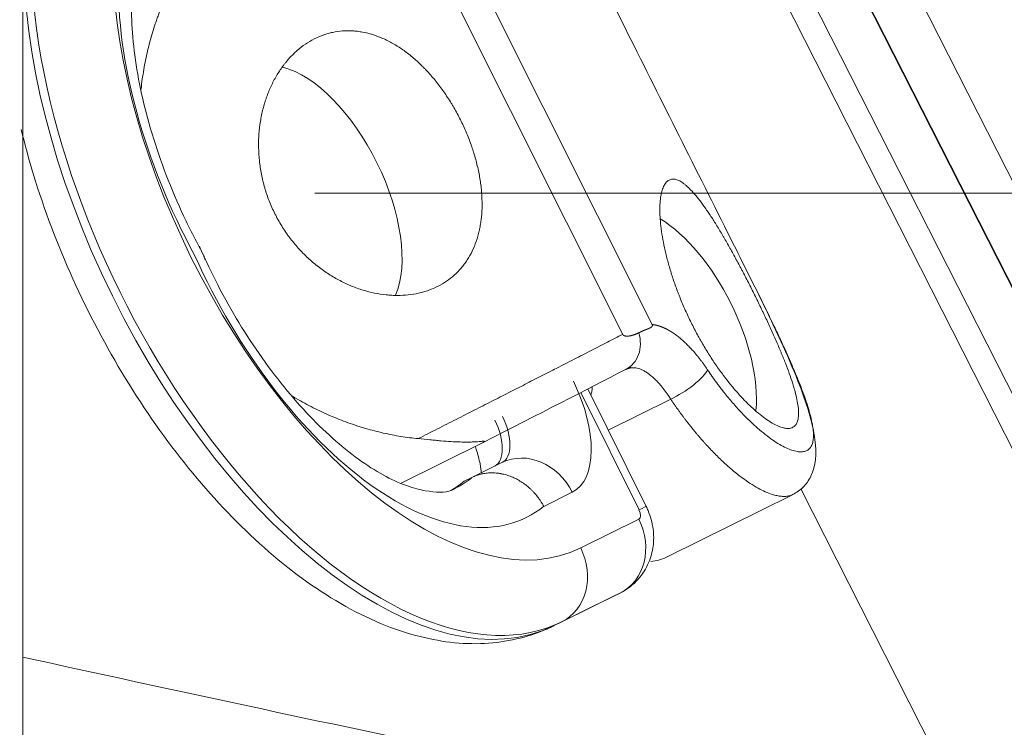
# Model space of a CAD drawing. Header units: millimetres. Extents: x 0 to 594, y 0 to 420.
# Tile 46 of 256: x 141.35 to 144.33, y 293.51 to 295.65. Entities that reach past the tile are written whole.
import ezdxf

# ---------------------------------------------------------------- set-up
doc = ezdxf.new("R2010")
doc.units = ezdxf.units.MM
doc.layers.add('1', color=7, linetype='Continuous', true_color=0xffffff)
doc.styles.add('Arial Unicode MS', font='txt')
doc.dimstyles.get("Standard").update_dxf_attribs({"dimtxt": 0.18, "dimasz": 0.18, "dimexe": 0.18, "dimexo": 0.0625, "dimgap": 0.09, "dimtad": 0, "dimtih": 1, "dimtoh": 1, "dimdec": 4, "dimzin": 0, "dimdsep": 46, "dimtxsty": 'Standard', "dimcen": 0.09, "dimadec": 0, "dimazin": 0, "dimtfac": 1, "dimtdec": 4, "dimtofl": 0, "dimtmove": 0, "dimatfit": 3, "dimfxl": 0, "dimtolj": 1, "dimtzin": 0, "dimarcsym": 0})

# ---------------------------------------------------------------- blocks, each defined once
blk = doc.blocks.new('_U7')
at = {"layer": '1', "color": 18, "lineweight": 13}
for p, q in [((142.2461, 334.5207), (158.2372, 334.5207)), ((156.2372, 334.5207), (156.2372, 246.0979)), ((142.2461, 295.1279), (158.2372, 295.1279)), ((156.2372, 246.0979), (161.2372, 246.0979))]:
    blk.add_line(p, q, dxfattribs=at)
at = {"layer": '1', "color": 18}
for points in [[(156.2372, 334.5207), (157.175, 331.0207), (155.2994, 331.0207)], [(156.2372, 295.1279), (155.2994, 298.6279), (157.175, 298.6279)]]:
    blk.add_solid(points, dxfattribs=at)
at = {"layer": '1', "color": 18, "linetype": 'Continuous', "lineweight": 13, "char_height": 2.5, "attachment_point": 7, "line_spacing_factor": 1.047437, "style": 'Arial Unicode MS'}
for s, insert in [('\\fArial Unicode MS|b0|i0;\\W1.0000;0.8', (162.8697, 244.2152)), ('\\fArial Unicode MS|b0|i0;\\W1.0000;CTRS', (169.9747, 244.2152)), ('\\fArial Unicode MS|b0|i0;\\W1.0000;FWD LIFTING POINTS ', (162.8697, 239.1709))]:
    blk.add_mtext(s, dxfattribs=dict(at, insert=insert))

msp = doc.modelspace()

# ---------------------------------------------------------------- linework, layer by layer
at = {"layer": '1', "color": 155, "linetype": 'Continuous', "lineweight": 18}
for p, q in [((141.3615, 309.9743), (141.3615, 291.6546)), ((143.2679, 294.7296), (142.5381, 296.186)), ((142.4617, 296.1303), (143.1785, 294.6999)), ((143.2496, 294.1788), (143.0732, 294.5348)), ((142.7556, 294.3725), (142.5076, 294.2495)), ((142.7219, 294.2664), (142.813, 294.3114)), ((142.7219, 294.2664), (142.6987, 294.255)), ((143.3148, 294.0268), (143.6923, 294.2142)), ((143.1472, 293.9048), (143.1704, 293.9163)), ((142.9708, 293.8177), (143.1471, 293.9048))]:
    msp.add_line(p, q, dxfattribs=at)
at = {"layer": '1', "color": 155, "linetype": 'Continuous', "lineweight": 13}
for p, q in [((141.8208, 299.3511), (144.8426, 293.3997)), ((142.2549, 299.3075), (144.9591, 293.9816)), ((142.1252, 299.2383), (144.8293, 293.9124)), ((144.8306, 293.9138), (142.1264, 299.2397)), ((144.7009, 293.8446), (141.9967, 299.1705)), ((143.2279, 294.1681), (143.0516, 294.5238)), ((143.3239, 294.5039), (143.135, 294.4101)), ((143.0258, 294.2217), (142.9395, 294.179)), ((144.2869, 293.111), (143.7177, 294.232)), ((143.0513, 294.053), (143.2276, 294.1401)), ((143.1703, 293.9163), (142.9939, 293.8292)), ((143.1703, 293.9163), (143.1471, 293.9048)), ((142.9939, 293.8292), (142.9708, 293.8177))]:
    msp.add_line(p, q, dxfattribs=at)
for centre, major_axis, ratio, start_param, end_param in [((142.3103, 295.1505), (-0.6612, 1.3325), 0.507538, 6.282168, 9.42376), ((142.3334, 295.162), (0.6612, -1.3325), 0.507538, 3.140575, 6.282168), ((142.4685, 295.229), (-0.5834, 1.1757), 0.507538, 6.282168, 9.42376), ((142.338, 295.2506), (0.4801, -0.9675), 0.507538, 3.025211, 4.782779), ((142.4065, 295.1125), (0.4801, -0.9675), 0.507538, 4.639964, 6.397532), ((143.1426, 294.6828), (-0.0458, 0.0889), 0.865516, 3.128331, 4.51763), ((143.3536, 294.5516), (-0.0833, -0.0553), 0.271911, 1.034748, 2.712125), ((142.8926, 294.4905), (0.1333, -0.2687), 0.507538, 6.282168, 7.852964), ((142.7575, 294.4234), (-0.0556, 0.112), 0.507538, 3.140575, 4.711371), ((142.7343, 294.4119), (0.0556, -0.112), 0.507538, 0.027797, 1.569779), ((142.8907, 294.1546), (0.0775, -0.1569), 0.861629, 1.572524, 3.14332), ((142.2482, 295.034), (0.4023, -0.8108), 0.507538, 0.016536, 0.12502), ((143.0928, 294.1011), (0.1568, 0.0777), 0.000877, 0.000249, 0.532325), ((143.2165, 294.1625), (-0.0111, 0.0224), 0.507538, 3.140575, 4.711371), ((143.0926, 294.0731), (0.0775, -0.1569), 0.861629, 0.001728, 1.572524), ((142.9162, 293.986), (-0.0775, 0.1569), 0.861629, 3.14332, 4.714117)]:
    msp.add_ellipse(centre, major_axis=major_axis, ratio=ratio, start_param=start_param, end_param=end_param, dxfattribs=at)
at = {"layer": '1', "color": 155, "linetype": 'Continuous', "lineweight": 18}
for centre, major_axis, ratio, start_param, end_param in [((142.2461, 295.1279), (0.1862, -0.3751), 0.5, 0.398749, 2.735309), ((143.3192, 294.6998), (0.1862, -0.3751), 0.5, 0.688315, 2.462677), ((142.2714, 295.0454), (-0.4023, 0.8108), 0.507538, 3.141561, 3.266612), ((143.0477, 294.565), (0.2671, -0.5382), 0.5, 6.106109, 6.283212)]:
    msp.add_ellipse(centre, major_axis=major_axis, ratio=ratio, start_param=start_param, end_param=end_param, dxfattribs=at)
for points, degree, knots in [([(144.0646, 290.5914), (144.0019, 290.6057), (141.801, 291.1109), (137.5184, 292.2723), (131.2415, 294.1126), (126.2194, 295.7986), (123.2956, 296.8766), (122.409, 297.2118)], 3, [0, 0, 0, 0, 0.008489, 0.298063, 0.586595, 0.874228, 1, 1, 1, 1]), ([(141.9124, 294.9345), (141.8896, 294.9754), (141.8277, 295.0964), (141.7463, 295.3079), (141.6936, 295.5487), (141.6865, 295.7555), (141.7204, 295.9055), (141.765, 295.9734), (141.7924, 295.9888), (141.8038, 295.9903)], 3, [0, 0, 0, 0, 0.086101, 0.252601, 0.41825, 0.580932, 0.739436, 0.896494, 1, 1, 1, 1]), ([(141.7199, 295.4423), (141.72, 295.4427), (141.72, 295.443), (141.7222, 295.4631), (141.7249, 295.4825), (141.7316, 295.5208), (141.7354, 295.5397), (141.7442, 295.577), (141.7492, 295.5954), (141.7574, 295.6226), (141.7616, 295.6362), (141.7662, 295.6495), (141.7693, 295.6584), (141.7709, 295.6628), (141.779, 295.6848), (141.7859, 295.7019), (141.8007, 295.7355), (141.8163, 295.7682), (141.8336, 295.7993), (141.8426, 295.8144)], 3, [0, 0, 0, 0, 0.0026, 0.0026, 0.145086, 0.145086, 0.287572, 0.287572, 0.430057, 0.430057, 0.5013, 0.536922, 0.536922, 0.572543, 0.572543, 0.715029, 0.715029, 0.857514, 1, 1, 1, 1]), ([(142.6195, 294.8458), (142.6285, 294.8503), (142.6371, 294.8554), (142.6535, 294.8666), (142.6612, 294.8727), (142.6759, 294.8859), (142.6829, 294.8931), (142.6927, 294.9045), (142.6958, 294.9085), (142.7004, 294.9146), (142.7019, 294.9167), (142.7048, 294.9209), (142.7062, 294.923), (142.7132, 294.9337), (142.7233, 294.9517), (142.7314, 294.9712), (142.7384, 294.9916), (142.7415, 295.0022), (142.7443, 295.0146), (142.7446, 295.016), (142.7452, 295.0188), (142.746, 295.0229), (142.7479, 295.0328), (142.7491, 295.0413), (142.7512, 295.0586), (142.7521, 295.0704), (142.7528, 295.0944), (142.7526, 295.1067), (142.7516, 295.1254), (142.7511, 295.1317), (142.7498, 295.1445), (142.7491, 295.1509), (142.7465, 295.1701), (142.742, 295.1958), (142.7356, 295.2217), (142.7301, 295.2411), (142.7282, 295.2476), (142.7251, 295.2574), (142.724, 295.2607), (142.7218, 295.2672), (142.7207, 295.2705), (142.7149, 295.2867), (142.7099, 295.2996), (142.6991, 295.325), (142.6933, 295.3375), (142.6809, 295.3622), (142.6743, 295.3744), (142.6656, 295.3895), (142.6638, 295.3925), (142.6602, 295.3984), (142.6548, 295.4073), (142.6492, 295.416), (142.6378, 295.4331), (142.6221, 295.4551), (142.6052, 295.4757), (142.5922, 295.4906), (142.5877, 295.4954), (142.581, 295.5026), (142.5787, 295.5049), (142.5742, 295.5096), (142.5719, 295.5119), (142.5604, 295.5231), (142.551, 295.5316), (142.5321, 295.5475), (142.5224, 295.5549), (142.5077, 295.5652), (142.5027, 295.5685), (142.4953, 295.5733), (142.4928, 295.5748), (142.4877, 295.5778), (142.4852, 295.5793), (142.4725, 295.5865), (142.4624, 295.5916), (142.442, 295.6006), (142.4216, 295.6082), (142.4012, 295.6133), (142.3883, 295.6157), (142.3857, 295.6161), (142.3806, 295.6169), (142.378, 295.6173), (142.3703, 295.6182), (142.3652, 295.6186), (142.35, 295.6195), (142.34, 295.6194), (142.3202, 295.6179), (142.3104, 295.6165), (142.2958, 295.6135), (142.291, 295.6123), (142.2838, 295.6102), (142.2814, 295.6095), (142.2767, 295.608), (142.2743, 295.6072), (142.2625, 295.603), (142.2533, 295.5991), (142.2443, 295.5945)], 3, [0, 0, 0, 0, 0.03125, 0.03125, 0.0625, 0.0625, 0.09375, 0.09375, 0.109375, 0.109375, 0.117188, 0.117188, 0.125, 0.125, 0.15625, 0.1875, 0.1875, 0.21875, 0.21875, 0.222656, 0.222656, 0.226563, 0.234375, 0.25, 0.25, 0.28125, 0.28125, 0.3125, 0.3125, 0.328125, 0.328125, 0.34375, 0.34375, 0.375, 0.40625, 0.40625, 0.421875, 0.421875, 0.429688, 0.429688, 0.4375, 0.4375, 0.46875, 0.46875, 0.5, 0.5, 0.53125, 0.53125, 0.539063, 0.539063, 0.546875, 0.5625, 0.5625, 0.59375, 0.625, 0.625, 0.640625, 0.640625, 0.648438, 0.648438, 0.65625, 0.65625, 0.6875, 0.6875, 0.71875, 0.71875, 0.734375, 0.734375, 0.742188, 0.742188, 0.75, 0.75, 0.78125, 0.78125, 0.8125, 0.84375, 0.84375, 0.851563, 0.851563, 0.859375, 0.859375, 0.875, 0.875, 0.90625, 0.90625, 0.9375, 0.9375, 0.953125, 0.953125, 0.960938, 0.960938, 0.96875, 0.96875, 1, 1, 1, 1]), ([(142.2443, 295.5945), (142.2351, 295.5898), (142.2263, 295.5846), (142.2091, 295.5729), (142.1926, 295.5601), (142.1772, 295.5451), (142.1662, 295.533), (142.1626, 295.5288), (142.1573, 295.5224), (142.1555, 295.5202), (142.1521, 295.5157), (142.1504, 295.5135), (142.142, 295.5021), (142.1358, 295.4926), (142.1241, 295.4727), (142.1187, 295.4623), (142.1087, 295.4408), (142.1041, 295.4296), (142.099, 295.4151), (142.098, 295.4122), (142.0965, 295.4077), (142.096, 295.4062), (142.0951, 295.4033), (142.0928, 295.3958), (142.0907, 295.3883), (142.086, 295.3699), (142.0835, 295.3575), (142.0794, 295.3322), (142.0779, 295.3193), (142.0765, 295.2996), (142.0761, 295.293), (142.0759, 295.2829), (142.0758, 295.2796), (142.0758, 295.2728), (142.0758, 295.2694), (142.0761, 295.2524), (142.0769, 295.2388), (142.0798, 295.2117), (142.0819, 295.1981), (142.0872, 295.1711), (142.0905, 295.1575), (142.0954, 295.1406), (142.0969, 295.1356), (142.0985, 295.1305), (142.0996, 295.1271), (142.1002, 295.1255), (142.1031, 295.1171), (142.1055, 295.1104), (142.1132, 295.0907), (142.1247, 295.0649), (142.1384, 295.0403), (142.1495, 295.0223), (142.1533, 295.0164), (142.1593, 295.0076), (142.1613, 295.0046), (142.1654, 294.9989), (142.1675, 294.996), (142.1781, 294.982), (142.1869, 294.9712), (142.2054, 294.9507), (142.2151, 294.9409), (142.2301, 294.9269), (142.2352, 294.9223), (142.243, 294.9157), (142.2456, 294.9135), (142.2509, 294.9092), (142.2536, 294.9071), (142.2669, 294.8968), (142.2778, 294.8891), (142.2999, 294.875), (142.3111, 294.8685), (142.3282, 294.8595), (142.334, 294.8567), (142.3427, 294.8527), (142.3456, 294.8513), (142.3514, 294.8488), (142.3543, 294.8475), (142.3689, 294.8415), (142.3806, 294.8374), (142.4039, 294.8302), (142.4271, 294.8243), (142.4503, 294.8207), (142.4647, 294.8192), (142.4676, 294.8189), (142.4733, 294.8185), (142.4819, 294.8179), (142.4904, 294.8177), (142.5072, 294.8177), (142.5291, 294.8189), (142.5503, 294.8224), (142.5658, 294.8259), (142.5709, 294.8272), (142.5785, 294.8294), (142.581, 294.8301), (142.586, 294.8317), (142.5885, 294.8326), (142.6008, 294.837), (142.6103, 294.8411), (142.6195, 294.8458)], 3, [0, 0, 0, 0, 0.03125, 0.03125, 0.0625, 0.09375, 0.09375, 0.109375, 0.109375, 0.117188, 0.117188, 0.125, 0.125, 0.15625, 0.15625, 0.1875, 0.1875, 0.21875, 0.21875, 0.226563, 0.226563, 0.230469, 0.230469, 0.234375, 0.25, 0.25, 0.28125, 0.28125, 0.3125, 0.3125, 0.328125, 0.328125, 0.335938, 0.335938, 0.34375, 0.34375, 0.375, 0.375, 0.40625, 0.40625, 0.4375, 0.4375, 0.445313, 0.449219, 0.449219, 0.453125, 0.453125, 0.46875, 0.46875, 0.5, 0.53125, 0.53125, 0.546875, 0.546875, 0.554688, 0.554688, 0.5625, 0.5625, 0.59375, 0.59375, 0.625, 0.625, 0.640625, 0.640625, 0.648438, 0.648438, 0.65625, 0.65625, 0.6875, 0.6875, 0.71875, 0.71875, 0.734375, 0.734375, 0.742188, 0.742188, 0.75, 0.75, 0.78125, 0.78125, 0.8125, 0.84375, 0.84375, 0.851563, 0.851563, 0.859375, 0.875, 0.875, 0.90625, 0.9375, 0.9375, 0.953125, 0.953125, 0.960938, 0.960938, 0.96875, 0.96875, 1, 1, 1, 1]), ([(141.357, 295.3199), (141.368, 295.2746), (141.4093, 295.1236), (141.5068, 294.8656), (141.6675, 294.5613), (141.8605, 294.2869), (142.0772, 294.056), (142.3099, 293.881), (142.5401, 293.7791), (142.7581, 293.752), (142.8977, 293.7835), (142.9632, 293.814), (142.9705, 293.8176)], 3, [0, 0, 0, 0, 0.051872, 0.17186, 0.291538, 0.411464, 0.532145, 0.654357, 0.778734, 0.885672, 0.987079, 1, 1, 1, 1]), ([(143.3188, 295.167), (143.3158, 295.1654), (143.3131, 295.1632), (143.308, 295.1577), (143.3057, 295.1543), (143.3016, 295.1463), (143.2998, 295.1417), (143.2974, 295.1339), (143.2967, 295.1312), (143.2957, 295.1268), (143.2953, 295.1253), (143.2947, 295.1223), (143.2944, 295.1208), (143.2931, 295.1128), (143.2915, 295.0991), (143.2911, 295.0833), (143.2912, 295.0665), (143.2916, 295.0576), (143.2923, 295.0469), (143.2924, 295.0457), (143.2926, 295.0434), (143.2929, 295.0398), (143.2937, 295.0312), (143.2946, 295.0237), (143.2966, 295.0085), (143.2982, 294.9979), (143.3021, 294.9762), (143.3044, 294.965), (143.3083, 294.9476), (143.3097, 294.9418), (143.3127, 294.9299), (143.3143, 294.9239), (143.3192, 294.9059), (143.3264, 294.8815), (143.3348, 294.8567), (143.3417, 294.8379), (143.344, 294.8316), (143.3477, 294.8221), (143.3489, 294.8189), (143.3514, 294.8125), (143.3527, 294.8093), (143.3592, 294.7934), (143.3646, 294.7808), (143.376, 294.7557), (143.382, 294.7432), (143.3943, 294.7185), (143.4008, 294.7062), (143.4091, 294.691), (143.4108, 294.688), (143.4142, 294.6819), (143.4194, 294.6729), (143.4246, 294.6641), (143.4351, 294.6466), (143.4494, 294.6238), (143.4642, 294.6022), (143.4755, 294.5865), (143.4793, 294.5813), (143.485, 294.5736), (143.4869, 294.5711), (143.4907, 294.5661), (143.4927, 294.5636), (143.5022, 294.5514), (143.5098, 294.5421), (143.525, 294.5243), (143.5326, 294.5158), (143.5438, 294.5038), (143.5476, 294.4999), (143.5532, 294.4942), (143.555, 294.4924), (143.5588, 294.4887), (143.5606, 294.4869), (143.5699, 294.478), (143.5771, 294.4714), (143.5911, 294.4593), (143.6048, 294.4484), (143.6177, 294.4395), (143.6254, 294.4346), (143.627, 294.4336), (143.63, 294.4318), (143.6315, 294.4309), (143.636, 294.4284), (143.6389, 294.4268), (143.6474, 294.4226), (143.6527, 294.4204), (143.6627, 294.417), (143.6674, 294.4159), (143.674, 294.415), (143.6761, 294.4148), (143.6791, 294.4148), (143.6801, 294.4148), (143.6821, 294.4149), (143.683, 294.415), (143.6876, 294.4156), (143.691, 294.4167), (143.6939, 294.4183)], 3, [0, 0, 0, 0, 0.03125, 0.03125, 0.0625, 0.0625, 0.09375, 0.09375, 0.109375, 0.109375, 0.117187, 0.117187, 0.125, 0.125, 0.15625, 0.1875, 0.1875, 0.21875, 0.21875, 0.222656, 0.222656, 0.226562, 0.234375, 0.25, 0.25, 0.28125, 0.28125, 0.3125, 0.3125, 0.328125, 0.328125, 0.34375, 0.34375, 0.375, 0.40625, 0.40625, 0.421875, 0.421875, 0.429688, 0.429688, 0.4375, 0.4375, 0.46875, 0.46875, 0.5, 0.5, 0.53125, 0.53125, 0.539063, 0.539063, 0.546875, 0.5625, 0.5625, 0.59375, 0.625, 0.625, 0.640625, 0.640625, 0.648438, 0.648438, 0.65625, 0.65625, 0.6875, 0.6875, 0.71875, 0.71875, 0.734375, 0.734375, 0.742187, 0.742187, 0.75, 0.75, 0.78125, 0.78125, 0.8125, 0.84375, 0.84375, 0.851563, 0.851563, 0.859375, 0.859375, 0.875, 0.875, 0.90625, 0.90625, 0.9375, 0.9375, 0.953125, 0.953125, 0.960938, 0.960938, 0.96875, 0.96875, 1, 1, 1, 1]), ([(143.6939, 294.4183), (143.697, 294.4199), (143.6996, 294.4221), (143.704, 294.4274), (143.7076, 294.4338), (143.7097, 294.4422), (143.7107, 294.4493), (143.711, 294.4518), (143.7112, 294.4558), (143.7112, 294.4571), (143.7113, 294.4599), (143.7113, 294.4613), (143.7111, 294.4685), (143.7107, 294.4746), (143.709, 294.4879), (143.7078, 294.495), (143.7046, 294.51), (143.7027, 294.518), (143.6998, 294.5285), (143.6993, 294.5307), (143.6983, 294.5339), (143.698, 294.535), (143.6974, 294.5372), (143.6958, 294.5427), (143.694, 294.5484), (143.6896, 294.5622), (143.6864, 294.5717), (143.6793, 294.5915), (143.6755, 294.6018), (143.6693, 294.6177), (143.6671, 294.6231), (143.6638, 294.6314), (143.6621, 294.6355), (143.6604, 294.6397), (143.6592, 294.6425), (143.6586, 294.644), (143.6533, 294.6568), (143.6484, 294.6683), (143.6381, 294.6918), (143.6328, 294.7037), (143.6218, 294.728), (143.6161, 294.7403), (143.6087, 294.7559), (143.6065, 294.7606), (143.6042, 294.7654), (143.6027, 294.7686), (143.6019, 294.7702), (143.5981, 294.7781), (143.5951, 294.7844), (143.5858, 294.8034), (143.5734, 294.8286), (143.5606, 294.8537), (143.551, 294.8724), (143.5477, 294.8787), (143.5429, 294.888), (143.5412, 294.8911), (143.538, 294.8973), (143.5363, 294.9004), (143.5282, 294.9157), (143.5218, 294.9276), (143.509, 294.951), (143.5026, 294.9624), (143.4931, 294.9791), (143.4899, 294.9846), (143.4852, 294.9928), (143.4836, 294.9955), (143.4805, 295.0008), (143.4789, 295.0035), (143.4712, 295.0166), (143.4651, 295.0266), (143.4531, 295.0458), (143.4472, 295.0549), (143.4385, 295.068), (143.4356, 295.0723), (143.4313, 295.0785), (143.4299, 295.0806), (143.427, 295.0846), (143.4256, 295.0866), (143.4186, 295.0964), (143.4132, 295.1036), (143.4026, 295.1171), (143.3923, 295.1294), (143.3825, 295.1397), (143.3765, 295.1454), (143.3753, 295.1465), (143.373, 295.1486), (143.3695, 295.1517), (143.3661, 295.1544), (143.3594, 295.1595), (143.3509, 295.165), (143.343, 295.1681), (143.3374, 295.1695), (143.3355, 295.1698), (143.3328, 295.17), (143.3319, 295.1701), (143.3302, 295.1701), (143.3293, 295.17), (143.325, 295.1696), (143.3218, 295.1686), (143.3188, 295.167)], 3, [0, 0, 0, 0, 0.03125, 0.03125, 0.0625, 0.09375, 0.09375, 0.109375, 0.109375, 0.117188, 0.117188, 0.125, 0.125, 0.15625, 0.15625, 0.1875, 0.1875, 0.21875, 0.21875, 0.226563, 0.226563, 0.230469, 0.230469, 0.234375, 0.25, 0.25, 0.28125, 0.28125, 0.3125, 0.3125, 0.328125, 0.328125, 0.335938, 0.339844, 0.339844, 0.34375, 0.34375, 0.375, 0.375, 0.40625, 0.40625, 0.4375, 0.4375, 0.445313, 0.449219, 0.449219, 0.453125, 0.453125, 0.46875, 0.46875, 0.5, 0.53125, 0.53125, 0.546875, 0.546875, 0.554688, 0.554688, 0.5625, 0.5625, 0.59375, 0.59375, 0.625, 0.625, 0.640625, 0.640625, 0.648438, 0.648438, 0.65625, 0.65625, 0.6875, 0.6875, 0.71875, 0.71875, 0.734375, 0.734375, 0.742188, 0.742188, 0.75, 0.75, 0.78125, 0.78125, 0.8125, 0.84375, 0.84375, 0.851563, 0.851563, 0.859375, 0.875, 0.875, 0.90625, 0.9375, 0.9375, 0.953125, 0.953125, 0.960938, 0.960938, 0.96875, 0.96875, 1, 1, 1, 1]), ([(142.6737, 294.2348), (142.6734, 294.2346), (142.6563, 294.2231), (142.6156, 294.2171), (142.4991, 294.243), (142.3505, 294.334), (142.1895, 294.4876), (142.0392, 294.6878), (141.9457, 294.8573), (141.9035, 294.9507), (141.8966, 294.9665)], 3, [0, 0, 0, 0, 0.003025, 0.170827, 0.321953, 0.483693, 0.64491, 0.809058, 0.967859, 1, 1, 1, 1]), ([(143.6935, 294.2148), (143.7052, 294.2211), (143.7281, 294.237), (143.7622, 294.2869), (143.7692, 294.3853), (143.7247, 294.5262), (143.6573, 294.6814), (143.6147, 294.7711), (143.5906, 294.8195)], 3, [0, 0, 0, 0, 0.070908, 0.158727, 0.382173, 0.662997, 0.824854, 1, 1, 1, 1]), ([(143.2269, 294.7045), (143.2357, 294.7089), (143.2494, 294.7144), (143.2543, 294.7163), (143.2552, 294.7166), (143.2584, 294.718), (143.2642, 294.7208), (143.266, 294.7224), (143.2699, 294.7257), (143.2679, 294.7296)], 2, [0, 0, 0, 0.5, 0.5, 0.625, 0.625, 0.75, 0.875, 0.875, 1, 1, 1]), ([(143.1785, 294.6999), (143.1803, 294.6963), (143.1857, 294.695), (143.1886, 294.6944), (143.1978, 294.6945), (143.2154, 294.6987), (143.2269, 294.7045)], 2, [0, 0, 0, 0.125, 0.125, 0.25, 0.5, 1, 1, 1]), ([(143.0851, 294.5391), (143.0853, 294.5387), (143.0855, 294.5382), (143.0858, 294.5371), (143.0858, 294.5366), (143.0859, 294.5356), (143.0859, 294.5353), (143.086, 294.5346), (143.086, 294.5329), (143.0858, 294.5308), (143.0852, 294.5272), (143.0848, 294.5252), (143.0838, 294.5215), (143.0833, 294.5198), (143.0827, 294.518)], 3, [0, 0, 0, 0, 0.128244, 0.128244, 0.243831, 0.243831, 0.301624, 0.301624, 0.359417, 0.590591, 0.590591, 0.821765, 0.821765, 1, 1, 1, 1]), ([(142.1743, 294.515), (142.1795, 294.5118), (142.1847, 294.5087), (142.207, 294.4957), (142.2241, 294.4863), (142.2587, 294.4689), (142.2761, 294.4607), (142.3112, 294.4457), (142.3288, 294.4387), (142.3554, 294.4291), (142.3688, 294.4246), (142.3822, 294.4203), (142.3911, 294.4176), (142.3956, 294.4162), (142.418, 294.4097), (142.4358, 294.4051), (142.4714, 294.397), (142.5068, 294.3902), (142.5419, 294.3857), (142.5594, 294.384)], 3, [0, 0, 0, 0, 0.041982, 0.041982, 0.178841, 0.178841, 0.315701, 0.315701, 0.452561, 0.452561, 0.520991, 0.555206, 0.555206, 0.589421, 0.589421, 0.72628, 0.72628, 0.86314, 1, 1, 1, 1]), ([(142.7556, 294.3725), (142.7563, 294.3729), (142.757, 294.3732), (142.7579, 294.3737), (142.7581, 294.3739), (142.7586, 294.3741), (142.759, 294.3744), (142.7594, 294.3746), (142.7597, 294.3748), (142.7598, 294.3749), (142.7601, 294.3752), (142.7602, 294.3753), (142.7604, 294.3755), (142.7604, 294.3756), (142.7604, 294.3757), (142.7604, 294.3757), (142.7604, 294.3758), (142.7603, 294.3759), (142.7601, 294.3761), (142.7598, 294.3761), (142.759, 294.3762), (142.7586, 294.3762), (142.7576, 294.3762), (142.7571, 294.3762), (142.7554, 294.3761), (142.7542, 294.376), (142.7515, 294.3758), (142.7501, 294.3757), (142.7471, 294.3754), (142.7456, 294.3753), (142.7408, 294.3749), (142.7374, 294.3746), (142.7321, 294.3743), (142.7304, 294.3742), (142.7267, 294.3741), (142.7248, 294.374), (142.7191, 294.3738), (142.7152, 294.3737), (142.7032, 294.3736), (142.6948, 294.3736), (142.6772, 294.3742), (142.668, 294.3746), (142.6487, 294.3758), (142.6386, 294.3766), (142.6228, 294.378), (142.6174, 294.3784), (142.6092, 294.3792), (142.6064, 294.3795), (142.6008, 294.38), (142.5979, 294.3803), (142.5836, 294.3817), (142.5717, 294.3828), (142.5594, 294.384)], 3, [0, 0, 0, 0, 0.007812, 0.007812, 0.011719, 0.011719, 0.015625, 0.019531, 0.019531, 0.023437, 0.023437, 0.03125, 0.03125, 0.035156, 0.035156, 0.039063, 0.039063, 0.046875, 0.046875, 0.0625, 0.0625, 0.078125, 0.078125, 0.09375, 0.09375, 0.125, 0.125, 0.15625, 0.15625, 0.1875, 0.1875, 0.25, 0.25, 0.28125, 0.28125, 0.3125, 0.3125, 0.375, 0.375, 0.5, 0.5, 0.625, 0.625, 0.75, 0.75, 0.8125, 0.8125, 0.84375, 0.84375, 0.875, 0.875, 1, 1, 1, 1]), ([(142.7318, 294.3603), (142.7328, 294.3575), (142.7393, 294.3392), (142.7471, 294.3091), (142.7495, 294.2873), (142.7499, 294.2795)], 3, [0, 0, 0, 0, 0.091137, 0.602495, 1, 1, 1, 1]), ([(142.9395, 294.179), (142.9391, 294.1797), (142.9388, 294.1803), (142.9381, 294.1816), (142.937, 294.1835), (142.9345, 294.1878), (142.9323, 294.1915), (142.9276, 294.1987), (142.921, 294.208), (142.9137, 294.2167), (142.9079, 294.223), (142.9059, 294.2251), (142.9028, 294.2282), (142.9018, 294.2292), (142.8997, 294.2311), (142.8945, 294.236), (142.8848, 294.2441), (142.8757, 294.2505), (142.8663, 294.2565), (142.8615, 294.2593), (142.8516, 294.2643), (142.8466, 294.2666), (142.8366, 294.2706), (142.8265, 294.2742), (142.8161, 294.2767), (142.8097, 294.2779), (142.8083, 294.2781), (142.8057, 294.2786), (142.8044, 294.2788), (142.8005, 294.2793), (142.7979, 294.2796), (142.7901, 294.2803), (142.7798, 294.2806), (142.7697, 294.2799), (142.7622, 294.279), (142.7585, 294.2784), (142.7547, 294.2776), (142.7523, 294.2771), (142.751, 294.2769), (142.7449, 294.2754), (142.7354, 294.2725), (142.7263, 294.2686), (142.7219, 294.2664)], 3, [0, 0, 0, 0, 0.007812, 0.007812, 0.015625, 0.03125, 0.0625, 0.0625, 0.125, 0.1875, 0.1875, 0.21875, 0.21875, 0.234375, 0.234375, 0.25, 0.3125, 0.375, 0.375, 0.4375, 0.4375, 0.5, 0.5, 0.5625, 0.625, 0.625, 0.640625, 0.640625, 0.65625, 0.65625, 0.6875, 0.6875, 0.75, 0.8125, 0.8125, 0.84375, 0.859375, 0.859375, 0.875, 0.875, 0.9375, 1, 1, 1, 1]), ([(143.17, 293.9161), (143.1922, 293.9275), (143.2259, 293.9532), (143.2588, 294.0054), (143.273, 294.0579), (143.2728, 294.1125), (143.2616, 294.1529), (143.2517, 294.1747), (143.2496, 294.1788)], 3, [0, 0, 0, 0, 0.232957, 0.421497, 0.593455, 0.764209, 0.955166, 1, 1, 1, 1])]:
    msp.add_open_spline(points, degree=degree, knots=knots, dxfattribs=at)
at = {"layer": '1', "color": 155, "linetype": 'Continuous', "lineweight": 13}
for points, knots in [([(143.1934, 295.6125), (143.1636, 295.6721), (143.1337, 295.7317), (142.9997, 295.9991), (142.8956, 296.2069), (142.7915, 296.4146)], [0, 0, 0, 0, 0.222919, 0.222919, 1, 1, 1, 1]), ([(143.5955, 294.8102), (143.5656, 294.8698), (143.5358, 294.9294), (143.4017, 295.1968), (143.2976, 295.4047), (143.1934, 295.6125)], [0, 0, 0, 0, 0.222848, 0.222848, 1, 1, 1, 1]), ([(143.4356, 294.5924), (143.436, 294.5918), (143.4368, 294.5906), (143.438, 294.5888), (143.4393, 294.5869), (143.4405, 294.5851), (143.4417, 294.5833), (143.443, 294.5815), (143.4442, 294.5798), (143.4454, 294.578), (143.4467, 294.5762), (143.4479, 294.5744), (143.4491, 294.5726), (143.4504, 294.5709), (143.4516, 294.5691), (143.4529, 294.5674), (143.4541, 294.5656), (143.4554, 294.5639), (143.4566, 294.5621), (143.4579, 294.5604), (143.4591, 294.5587), (143.4604, 294.5569), (143.4616, 294.5552), (143.4629, 294.5535), (143.4641, 294.5518), (143.4654, 294.5501), (143.4667, 294.5484), (143.4679, 294.5467), (143.4692, 294.545), (143.4704, 294.5433), (143.4717, 294.5417), (143.473, 294.54), (143.4743, 294.5383), (143.4755, 294.5367), (143.4768, 294.535), (143.4781, 294.5334), (143.4794, 294.5317), (143.4806, 294.5301), (143.4819, 294.5284), (143.4832, 294.5268), (143.4845, 294.5252), (143.4896, 294.5187), (143.4985, 294.5077), (143.5114, 294.4925), (143.5242, 294.478), (143.537, 294.4641), (143.5496, 294.451), (143.5621, 294.4386), (143.5745, 294.427), (143.5908, 294.4124), (143.6106, 294.396), (143.6331, 294.3794), (143.6542, 294.366), (143.6736, 294.3557), (143.6913, 294.3486), (143.7071, 294.3446), (143.7207, 294.3436), (143.7322, 294.3456), (143.7416, 294.3506), (143.7487, 294.3585), (143.7535, 294.3691), (143.7562, 294.3825), (143.7566, 294.3986), (143.7548, 294.4173), (143.751, 294.4385), (143.745, 294.4621), (143.7371, 294.4882), (143.7273, 294.5167), (143.7158, 294.5472), (143.7047, 294.5745), (143.6951, 294.5973), (143.6874, 294.615), (143.6795, 294.6331), (143.6712, 294.6515), (143.6626, 294.6704), (143.6537, 294.6895), (143.6446, 294.7089), (143.6377, 294.7234), (143.6333, 294.7326), (143.6314, 294.7367), (143.6294, 294.7407), (143.6275, 294.7448), (143.6255, 294.7489), (143.6236, 294.7529), (143.6216, 294.757), (143.6196, 294.761), (143.6176, 294.7651), (143.6156, 294.7692), (143.6137, 294.7733), (143.6117, 294.7774), (143.6097, 294.7814), (143.6077, 294.7855), (143.6056, 294.7896), (143.6036, 294.7937), (143.6016, 294.7978), (143.5996, 294.8019), (143.5975, 294.8061), (143.5962, 294.8088), (143.5955, 294.8102)], [0, 0, 0, 0, 0.001562, 0.003123, 0.004684, 0.006245, 0.007805, 0.009365, 0.010925, 0.012485, 0.014044, 0.015604, 0.017163, 0.018722, 0.020281, 0.02184, 0.023399, 0.024958, 0.026518, 0.028077, 0.029637, 0.031197, 0.032757, 0.034317, 0.035878, 0.037439, 0.039, 0.040562, 0.042124, 0.043687, 0.04525, 0.046814, 0.048378, 0.049943, 0.051509, 0.053076, 0.054643, 0.056211, 0.057779, 0.059349, 0.060919, 0.06249, 0.078107, 0.093724, 0.109375, 0.125094, 0.140644, 0.156203, 0.171803, 0.187478, 0.218713, 0.250139, 0.281212, 0.312481, 0.343735, 0.37518, 0.406271, 0.437525, 0.46882, 0.50023, 0.531368, 0.562553, 0.593916, 0.625244, 0.656428, 0.687489, 0.718929, 0.75016, 0.781367, 0.812307, 0.828097, 0.843783, 0.859397, 0.874971, 0.89062, 0.906172, 0.921666, 0.937138, 0.940302, 0.943463, 0.946619, 0.949772, 0.952922, 0.956068, 0.959212, 0.962354, 0.965494, 0.968632, 0.971769, 0.974905, 0.97804, 0.981175, 0.98431, 0.987446, 0.990582, 0.99372, 0.996859, 1, 1, 1, 1]), ([(143.2679, 294.7296), (143.2683, 294.7296), (143.2689, 294.7295), (143.2699, 294.7294), (143.2709, 294.7292), (143.2719, 294.7291), (143.2729, 294.7289), (143.2739, 294.7288), (143.2749, 294.7286), (143.2759, 294.7284), (143.2769, 294.7282), (143.2779, 294.728), (143.2789, 294.7278), (143.2799, 294.7276), (143.2809, 294.7273), (143.2819, 294.7271), (143.283, 294.7268), (143.284, 294.7265), (143.285, 294.7263), (143.286, 294.726), (143.287, 294.7257), (143.288, 294.7254), (143.2891, 294.7251), (143.2901, 294.7247), (143.2911, 294.7244), (143.2921, 294.724), (143.2932, 294.7237), (143.2942, 294.7233), (143.2952, 294.7229), (143.2963, 294.7225), (143.2973, 294.7221), (143.2983, 294.7217), (143.2994, 294.7213), (143.3004, 294.7209), (143.3015, 294.7204), (143.3025, 294.72), (143.3035, 294.7195), (143.3046, 294.7191), (143.3056, 294.7186), (143.3067, 294.7181), (143.3077, 294.7176), (143.312, 294.7156), (143.3194, 294.7116), (143.3301, 294.705), (143.3408, 294.6975), (143.3516, 294.689), (143.3624, 294.6796), (143.3732, 294.6694), (143.3839, 294.6584), (143.3918, 294.6497), (143.3968, 294.6438), (143.399, 294.6412), (143.4013, 294.6386), (143.4035, 294.6359), (143.4057, 294.6332), (143.4079, 294.6304), (143.4101, 294.6277), (143.4122, 294.6249), (143.4144, 294.6221), (143.4166, 294.6192), (143.4187, 294.6163), (143.4208, 294.6134), (143.423, 294.6105), (143.4251, 294.6076), (143.4272, 294.6046), (143.4293, 294.6016), (143.4314, 294.5985), (143.4335, 294.5955), (143.4349, 294.5934), (143.4356, 294.5924)], [0, 0, 0, 0, 0.006301, 0.012597, 0.018888, 0.025175, 0.031457, 0.037736, 0.04401, 0.050281, 0.056548, 0.062812, 0.069073, 0.075331, 0.081586, 0.087839, 0.094089, 0.100338, 0.106585, 0.11283, 0.119074, 0.125317, 0.131559, 0.1378, 0.14404, 0.15028, 0.15652, 0.162761, 0.169001, 0.175242, 0.181484, 0.187727, 0.193971, 0.200216, 0.206463, 0.212712, 0.218963, 0.225216, 0.231472, 0.23773, 0.243991, 0.250256, 0.313074, 0.37554, 0.437875, 0.500299, 0.563181, 0.625686, 0.688046, 0.750495, 0.763733, 0.776946, 0.790136, 0.803307, 0.81646, 0.829597, 0.842721, 0.855834, 0.868938, 0.882035, 0.895128, 0.90822, 0.921312, 0.934406, 0.947506, 0.960613, 0.973729, 0.986857, 1, 1, 1, 1]), ([(143.3239, 294.5039), (143.3236, 294.5043), (143.3231, 294.5052), (143.3223, 294.5064), (143.3214, 294.5077), (143.3206, 294.509), (143.3197, 294.5103), (143.3188, 294.5116), (143.3179, 294.5129), (143.3171, 294.5142), (143.3162, 294.5156), (143.3152, 294.5169), (143.3143, 294.5182), (143.3134, 294.5195), (143.3125, 294.5209), (143.3115, 294.5222), (143.3106, 294.5235), (143.3096, 294.5249), (143.3086, 294.5262), (143.3076, 294.5276), (143.3066, 294.5289), (143.3056, 294.5303), (143.3046, 294.5316), (143.3036, 294.533), (143.3025, 294.5343), (143.3015, 294.5357), (143.3004, 294.537), (143.2993, 294.5383), (143.2983, 294.5397), (143.2972, 294.541), (143.2961, 294.5424), (143.295, 294.5437), (143.2939, 294.545), (143.2927, 294.5464), (143.2916, 294.5477), (143.2905, 294.549), (143.2885, 294.5512), (143.2856, 294.5545), (143.2814, 294.5589), (143.2766, 294.5637), (143.2713, 294.5688), (143.2659, 294.5735), (143.261, 294.5775), (143.2569, 294.5806), (143.2512, 294.5846), (143.2438, 294.5892), (143.2347, 294.5936), (143.2264, 294.5965), (143.2206, 294.5978), (143.217, 294.5983), (143.2153, 294.5985), (143.2136, 294.5987), (143.2119, 294.5988), (143.2102, 294.5988), (143.2086, 294.5988), (143.2069, 294.5987), (143.2053, 294.5986), (143.2037, 294.5985), (143.2021, 294.5982), (143.2006, 294.598), (143.199, 294.5976), (143.1975, 294.5973), (143.196, 294.5969), (143.1945, 294.5964), (143.193, 294.5959), (143.1916, 294.5953), (143.1902, 294.5947), (143.1888, 294.5941), (143.1878, 294.5936), (143.1874, 294.5934)], [0, 0, 0, 0, 0.006175, 0.012407, 0.018695, 0.02504, 0.031441, 0.037898, 0.044412, 0.050982, 0.057608, 0.064291, 0.07103, 0.077826, 0.084678, 0.091587, 0.098552, 0.105573, 0.112651, 0.119786, 0.126977, 0.134224, 0.141528, 0.148889, 0.156306, 0.163779, 0.171309, 0.178895, 0.186538, 0.194238, 0.201994, 0.209807, 0.217676, 0.225602, 0.233584, 0.241623, 0.249718, 0.274237, 0.303237, 0.336717, 0.374677, 0.414901, 0.449109, 0.477301, 0.499476, 0.569059, 0.633869, 0.693909, 0.749183, 0.762155, 0.775082, 0.787962, 0.800797, 0.813586, 0.826329, 0.839027, 0.85168, 0.864287, 0.876849, 0.889366, 0.901838, 0.914264, 0.926646, 0.938983, 0.951276, 0.963524, 0.975727, 0.987886, 1, 1, 1, 1]), ([(143.6948, 294.2155), (143.6947, 294.2154), (143.6914, 294.2137), (143.6844, 294.2109), (143.6727, 294.2089), (143.6598, 294.209), (143.646, 294.211), (143.6297, 294.2154), (143.6107, 294.2226), (143.5885, 294.2337), (143.5648, 294.248), (143.5401, 294.2652), (143.5145, 294.2853), (143.4881, 294.3083), (143.4606, 294.3347), (143.441, 294.3553), (143.4297, 294.3676), (143.4271, 294.3705), (143.4245, 294.3734), (143.4219, 294.3764), (143.4193, 294.3794), (143.4166, 294.3824), (143.414, 294.3854), (143.4113, 294.3885), (143.4087, 294.3916), (143.406, 294.3947), (143.4033, 294.3979), (143.4006, 294.4011), (143.398, 294.4043), (143.3953, 294.4076), (143.3926, 294.4109), (143.3899, 294.4142), (143.3872, 294.4176), (143.3844, 294.421), (143.3817, 294.4244), (143.379, 294.4279), (143.3763, 294.4314), (143.3735, 294.4349), (143.3708, 294.4384), (143.368, 294.442), (143.3653, 294.4457), (143.3626, 294.4493), (143.3598, 294.453), (143.357, 294.4567), (143.3543, 294.4605), (143.3515, 294.4643), (143.3488, 294.4681), (143.346, 294.4719), (143.3433, 294.4758), (143.3405, 294.4797), (143.3377, 294.4837), (143.335, 294.4876), (143.3322, 294.4917), (143.3294, 294.4957), (143.3267, 294.4998), (143.3248, 294.5025), (143.3239, 294.5039)], [0, 0, 0, 0, 0.000618, 0.052431, 0.103325, 0.153305, 0.202378, 0.250552, 0.31274, 0.375098, 0.437643, 0.50039, 0.5608, 0.622555, 0.685666, 0.750145, 0.756015, 0.761905, 0.767813, 0.773741, 0.779688, 0.785654, 0.79164, 0.797644, 0.803668, 0.809712, 0.815774, 0.821856, 0.827957, 0.834078, 0.840217, 0.846376, 0.852555, 0.858752, 0.864969, 0.871206, 0.877461, 0.883736, 0.890031, 0.896344, 0.902677, 0.90903, 0.915401, 0.921793, 0.928203, 0.934633, 0.941082, 0.947551, 0.954039, 0.960547, 0.967074, 0.97362, 0.980186, 0.986771, 0.993376, 1, 1, 1, 1]), ([(141.3621, 293.7223), (141.8169, 293.6225), (142.7934, 293.413), (143.767, 293.2143), (144.2869, 293.111)], [0, 0, 0, 0, 0.46508, 1, 1, 1, 1])]:
    msp.add_open_spline(points, degree=3, knots=knots, dxfattribs=at)
msp.add_open_spline([(142.5594, 294.384), (142.9424, 294.5784), (143.1785, 294.6999)], degree=2, dxfattribs=at)
at = {"layer": '1', "color": 155, "linetype": 'Continuous', "lineweight": 18}
for points, degree in [([(143.2011, 294.6022), (143.2026, 294.5983)], 1), ([(143.1874, 294.5934), (143.0708, 294.5333), (142.9256, 294.459), (142.7556, 294.3725)], 3)]:
    msp.add_open_spline(points, degree=degree, dxfattribs=at)

# ---------------------------------------------------------------- dimensions: what is measured, and where the dimension line sits
at = {"layer": '1', "color": 18, "linetype": 'Continuous', "lineweight": 13}
dim = msp.add_linear_dim(base=(156.2372, 295.1279), p1=(142.2461, 334.5207), p2=(142.2461, 295.1279), angle=90, text=' <> \\fArial Unicode MS|b0|i0;\\C18;{\\H1.00x;\\fArial Unicode MS|b0|i0;CTRS\\fArial Unicode MS|b0|i0;}\\C18;\\P\\fArial Unicode MS|b0|i0;\\C18;{\\H1.00x;\\fArial Unicode MS|b0|i0;FWD LIFTING POINTS \\fArial Unicode MS|b0|i0;}\\C18;', dimstyle='Standard', override={"dimtxt": 2.5, "dimasz": 3.5, "dimexe": 2, "dimexo": 0, "dimgap": 1.5, "dimtih": 1, "dimtoh": 1, "dimdec": 1, "dimlfac": 0.02, "dimzin": 8, "dimdsep": 46, "dimlunit": 2, "dimtxsty": 'Arial Unicode MS', "dimsah": 1, "dimse1": 0, "dimse2": 0, "dimsd1": 0, "dimsd2": 0, "dimclrd": 18, "dimclre": 18, "dimclrt": 18, "dimtol": 0, "dimtm": -0.1, "dimtfac": 1.4, "dimtdec": 2, "dimtofl": 1, "dimtmove": 1, "dimtzin": 8, "dimlwd": 13, "dimlwe": 13}, dxfattribs=at)
dim.commit()
dim.dimension.update_dxf_attribs({"geometry": '_U7', "text_midpoint": (181.2385, 243.592), "dimtype": 160})

doc.saveas('drawing.dxf')
